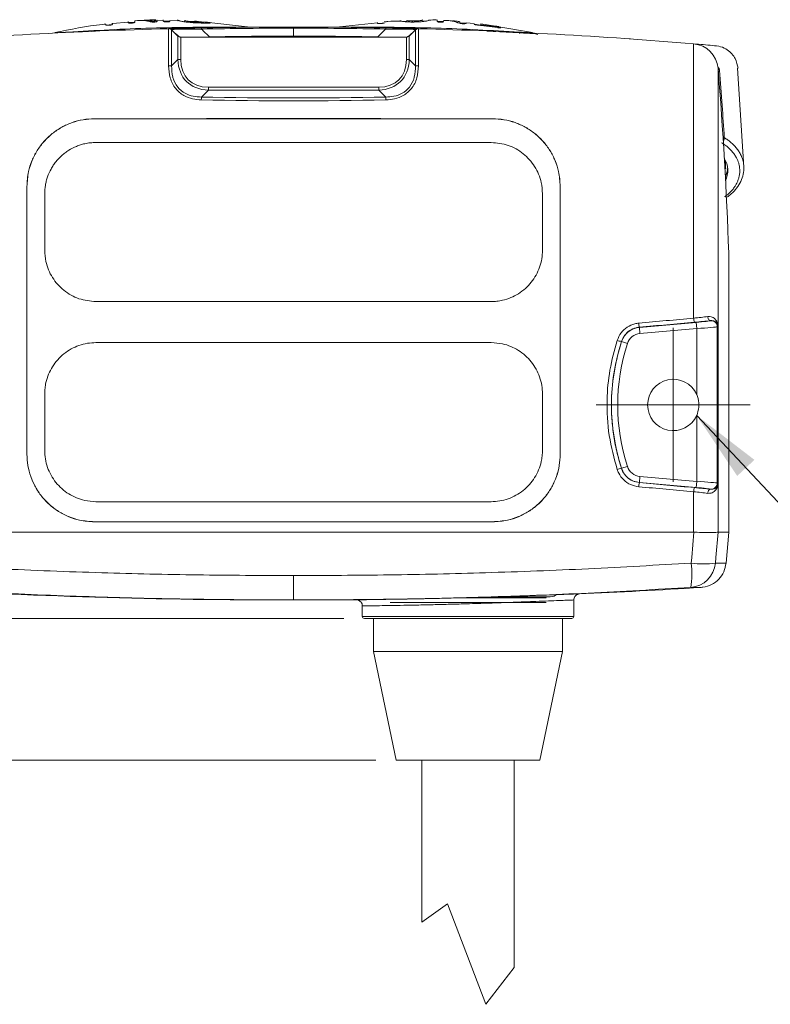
# Model space of a CAD drawing. Header units: millimetres. Extents: x 5 to 415, y 5 to 292.
# Tile 34 of 57: x 164 to 200, y 97 to 145. Entities that reach past the tile are written whole.
import ezdxf

# ---------------------------------------------------------------- set-up
doc = ezdxf.new("R2010")
doc.units = ezdxf.units.MM
doc.styles.add('SLDTEXTSTYLE0', font='TXT', dxfattribs={"width": 0.75})
doc.dimstyles.new('SLDDIMSTYLE1', dxfattribs={"dimtxt": 0.18, "dimasz": 3.5, "dimexe": 0, "dimexo": 0.0625, "dimgap": 0, "dimtad": 0, "dimtih": 1, "dimtoh": 1, "dimdec": 0, "dimrnd": 1e-09, "dimzin": 0, "dimdsep": 46, "dimtxsty": 'Standard', "dimsah": 1, "dimcen": 0.09, "dimadec": 0, "dimazin": 0, "dimtfac": 3.5, "dimtdec": 0, "dimtofl": 0, "dimtmove": 0, "dimatfit": 3, "dimfxl": 1, "dimfrac": 2, "dimtolj": 1, "dimtzin": 0, "dimarcsym": 0})
doc.dimstyles.new('SLDDIMSTYLE4', dxfattribs={"dimtxt": 3.5, "dimasz": 3.5, "dimexe": 0, "dimexo": 0.0625, "dimgap": 0.875, "dimtad": 1, "dimdec": 1, "dimrnd": 1e-09, "dimzin": 12, "dimdsep": 46, "dimtxsty": 'SLDTEXTSTYLE0', "dimsah": 1, "dimcen": 0.09, "dimadec": 0, "dimazin": 3, "dimtfac": 1, "dimtdec": 1, "dimtmove": 0, "dimatfit": 0, "dimfxl": 1, "dimfrac": 2, "dimtolj": 1, "dimtzin": 12, "dimarcsym": 0})

# ---------------------------------------------------------------- blocks, each defined once
blk = doc.blocks.new('_D_11')
at = {"color": 7, "linetype": 'Continuous', "lineweight": 0}
for p, q in [((144.033, 125.867), (144.033, 132.367)), ((153.595, 125.867), (143.033, 125.867)), ((144.033, 108.567), (144.033, 125.867)), ((180.845, 108.567), (143.033, 108.567)), ((144.033, 108.567), (144.033, 102.067))]:
    blk.add_line(p, q, dxfattribs=at)
for points in [[(144.033, 125.867), (144.533, 129.367), (143.533, 129.367)], [(144.033, 108.567), (143.533, 105.067), (144.533, 105.067)]]:
    blk.add_solid(points, dxfattribs=at)
at = {"color": 7, "linetype": 'Continuous', "lineweight": 0, "insert": (139.521, 112.692), "char_height": 3.5, "attachment_point": 1, "rotation": 90, "style": 'SLDTEXTSTYLE0'}
blk.add_mtext('17,3', dxfattribs=at)
blk = doc.blocks.new('_D_12')
at = {"color": 7, "linetype": 'Continuous', "lineweight": 0}
for p, q in [((150.25, 125.867), (150.25, 132.367)), ((153.595, 125.867), (149.25, 125.867)), ((150.25, 115.467), (150.25, 125.867)), ((179.295, 115.467), (149.25, 115.467)), ((150.25, 115.467), (150.25, 108.967))]:
    blk.add_line(p, q, dxfattribs=at)
for points in [[(150.25, 125.867), (150.75, 129.367), (149.75, 129.367)], [(150.25, 115.467), (149.75, 111.967), (150.75, 111.967)]]:
    blk.add_solid(points, dxfattribs=at)
at = {"color": 7, "linetype": 'Continuous', "lineweight": 0, "insert": (145.738, 116.142), "char_height": 3.5, "attachment_point": 1, "rotation": 90, "style": 'SLDTEXTSTYLE0'}
blk.add_mtext('10,4', dxfattribs=at)
blk = doc.blocks.new('SW_CENTERMARKSYMBOL_7')
at = {"color": 0, "linetype": 'Continuous', "lineweight": 0}
for p, q in [((0, 2.5), (0, 3.75)), ((0, 0), (0, 2.5)), ((-2.5, 0), (-3.75, 0)), ((0, 0), (-2.5, 0)), ((0, 0), (0, -2.5)), ((0, 0), (2.5, 0)), ((2.5, 0), (3.75, 0)), ((0, -2.5), (0, -3.75))]:
    blk.add_line(p, q, dxfattribs=at)

msp = doc.modelspace()

# ---------------------------------------------------------------- linework, layer by layer
at = {"color": 7, "linetype": 'Continuous', "lineweight": 15}
for p, q in [((168.018, 144.41), (167.693, 144.367)), ((168.793, 144.521), (168.017, 144.449)), ((169.084, 144.514), (168.784, 144.498)), ((169.238, 144.59), (169.116, 144.581)), ((169.116, 144.581), (169.118, 144.522)), ((169.315, 144.595), (169.429, 144.601)), ((169.735, 144.572), (169.734, 144.618)), ((170.495, 144.604), (170.196, 144.614)), ((170.825, 144.569), (170.503, 144.573)), ((171.172, 144.582), (170.821, 144.593)), ((171.524, 144.54), (171.47, 144.544)), ((171.527, 144.548), (171.526, 144.57)), ((172.021, 144.554), (171.67, 144.566)), ((172.171, 144.553), (172.554, 144.52)), ((172.481, 144.523), (172.215, 144.546)), ((172.481, 144.505), (172.481, 144.523)), ((172.555, 144.469), (172.554, 144.52)), ((174.607, 144.29), (172.718, 144.496)), ((172.782, 144.497), (172.783, 144.479)), ((180.934, 144.492), (179.084, 144.29)), ((181.26, 144.473), (181.002, 144.449)), ((182.039, 144.589), (182.039, 144.59)), ((182.365, 144.55), (182.188, 144.545)), ((182.365, 144.556), (182.365, 144.553)), ((182.366, 144.602), (182.366, 144.607)), ((183.121, 144.601), (182.46, 144.58)), ((182.743, 144.525), (182.744, 144.576)), ((183.342, 144.577), (183.119, 144.571)), ((183.12, 144.623), (183.12, 144.628)), ((183.446, 144.629), (183.446, 144.628)), ((184.147, 144.55), (183.838, 144.572)), ((184.949, 144.487), (184.939, 144.489)), ((184.949, 144.488), (184.95, 144.538)), ((185.258, 144.469), (184.949, 144.492)), ((185.649, 144.451), (185.248, 144.489)), ((185.974, 144.374), (185.641, 144.424)), ((185.972, 144.344), (185.974, 144.395)), ((185.976, 144.429), (185.974, 144.393)), ((186.689, 144.322), (185.976, 144.429)), ((170.759, 144.2), (170.759, 142.391)), ((170.906, 144.144), (171.067, 143.988)), ((170.906, 142.391), (170.906, 144.141)), ((170.906, 144.141), (171.209, 143.838)), ((174.655, 144.269), (174.557, 144.296)), ((176.845, 144.223), (176.845, 144.279)), ((176.845, 143.836), (176.845, 144.223)), ((179.134, 144.296), (179.036, 144.269)), ((182.785, 144.141), (182.482, 143.838)), ((182.785, 144.144), (182.624, 143.988)), ((182.785, 142.391), (182.785, 144.141)), ((182.931, 144.2), (182.931, 142.391)), ((186.774, 144.253), (185.847, 144.37)), ((185.974, 144.393), (186.775, 144.282)), ((186.774, 144.254), (186.776, 144.283)), ((188.484, 144.007), (186.839, 144.287)), ((186.844, 144.286), (186.845, 144.297)), ((187.843, 143.999), (187.845, 143.967)), ((188.571, 143.964), (188.747, 143.922)), ((171.209, 143.838), (171.209, 142.694)), ((171.351, 142.694), (171.351, 143.779)), ((182.34, 143.779), (171.351, 143.779)), ((176.845, 143.779), (176.845, 143.836)), ((182.34, 142.694), (182.34, 143.779)), ((182.482, 143.838), (182.482, 142.694)), ((193.214, 143.701), (193.259, 143.698)), ((196.337, 130.095), (196.337, 143.459)), ((171.209, 142.694), (170.906, 142.391)), ((171.209, 142.694), (171.351, 142.694)), ((182.482, 142.694), (182.34, 142.694)), ((182.482, 142.694), (182.785, 142.391)), ((170.759, 142.391), (170.906, 142.391)), ((182.931, 142.391), (182.785, 142.391)), ((197.524, 142.269), (197.524, 129.732)), ((197.585, 142.269), (197.596, 142.172)), ((198.784, 137.448), (198.472, 142.268)), ((172.355, 140.87), (172.694, 141.209)), ((172.694, 141.209), (172.694, 141.35)), ((172.694, 141.35), (180.997, 141.35)), ((180.997, 141.209), (172.694, 141.209)), ((180.997, 141.209), (180.997, 141.35)), ((181.336, 140.87), (180.997, 141.209)), ((167.145, 139.812), (167.145, 139.809)), ((186.545, 139.812), (186.545, 139.809)), ((167.217, 138.654), (186.473, 138.654)), ((197.859, 137.385), (197.913, 137.371)), ((163.854, 136.517), (163.854, 123.467)), ((163.854, 136.517), (163.857, 136.517)), ((163.857, 136.517), (163.857, 123.467)), ((189.837, 136.517), (189.834, 136.517)), ((189.834, 136.517), (189.834, 123.467)), ((189.837, 136.517), (189.837, 123.467)), ((164.719, 133.404), (164.719, 136.154)), ((188.971, 136.154), (188.971, 133.404)), ((198.045, 119.667), (198.045, 133.279)), ((186.473, 130.904), (167.217, 130.904)), ((193.695, 129.646), (193.694, 129.654)), ((193.695, 129.646), (196.458, 129.888)), ((193.721, 129.348), (193.695, 129.646)), ((196.485, 129.59), (193.721, 129.348)), ((196.485, 129.59), (196.458, 129.888)), ((196.485, 126.382), (196.485, 129.59)), ((197.158, 129.973), (197.16, 129.976)), ((197.524, 129.718), (197.484, 129.674)), ((197.484, 129.674), (197.484, 122.061)), ((197.524, 122.017), (197.524, 129.718)), ((197.524, 129.718), (197.524, 129.718)), ((197.524, 129.718), (197.524, 122.017)), ((186.473, 128.904), (167.217, 128.904)), ((192.822, 128.951), (192.817, 128.953)), ((193.107, 128.859), (192.822, 128.951)), ((164.719, 126.404), (164.719, 123.654)), ((188.971, 123.654), (188.971, 126.404)), ((196.485, 122.145), (196.485, 125.353)), ((163.854, 123.467), (163.857, 123.467)), ((189.837, 123.467), (189.834, 123.467)), ((193.107, 122.876), (192.822, 122.784)), ((192.822, 122.784), (192.817, 122.782)), ((193.721, 122.387), (193.695, 122.088)), ((193.721, 122.387), (196.485, 122.145)), ((193.695, 122.088), (193.694, 122.081)), ((196.458, 121.847), (193.695, 122.088)), ((196.485, 122.145), (196.458, 121.847)), ((197.484, 122.061), (197.524, 122.017)), ((197.524, 122.017), (197.524, 122.017)), ((197.524, 122.003), (197.524, 119.667)), ((196.337, 119.667), (196.337, 121.64)), ((197.16, 121.759), (197.158, 121.762)), ((167.217, 121.154), (186.473, 121.154)), ((167.145, 120.173), (167.145, 120.176)), ((186.545, 120.173), (186.545, 120.176)), ((157.353, 119.667), (196.337, 119.667)), ((196.342, 119.667), (196.337, 119.667)), ((197.524, 119.667), (197.524, 119.667)), ((197.524, 119.667), (198.045, 119.667)), ((197.914, 118.162), (198.045, 119.667)), ((176.845, 116.366), (176.845, 117.553)), ((176.15, 116.366), (176.845, 116.366)), ((177.54, 116.366), (176.845, 116.366)), ((181.545, 116.234), (189.145, 116.234)), ((184.939, 116.47), (189.145, 116.47)), ((186.603, 116.517), (189.345, 116.517)), ((189.068, 116.517), (189.145, 116.47)), ((190.495, 115.567), (190.495, 116.364)), ((180.195, 116.076), (180.195, 115.567)), ((190.395, 115.467), (180.295, 115.467)), ((180.745, 115.467), (180.745, 113.847)), ((189.945, 113.847), (189.945, 115.467)), ((181.845, 108.567), (180.745, 113.847)), ((180.745, 113.847), (189.945, 113.847)), ((189.945, 113.847), (188.845, 108.567)), ((188.845, 108.567), (181.845, 108.567)), ((183.095, 108.567), (183.095, 100.662)), ((187.595, 98.454), (187.595, 108.567)), ((184.345, 101.567), (183.095, 100.662)), ((186.212, 96.665), (184.345, 101.567)), ((187.595, 98.454), (186.212, 96.665))]:
    msp.add_line(p, q, dxfattribs=at)
at = {"color": 8, "linetype": 'Continuous', "lineweight": 15}
for p, q in [((170.704, 144.197), (170.769, 144.198)), ((179.139, 144.282), (179.139, 144.282)), ((182.986, 144.197), (182.922, 144.198)), ((187.843, 143.999), (186.267, 144.072)), ((188.428, 144.003), (188.428, 144.003)), ((188.571, 143.964), (188.571, 143.964)), ((172.748, 143.799), (172.748, 143.779)), ((180.943, 143.799), (180.943, 143.779)), ((190.737, 116.661), (190.604, 116.653)), ((180.195, 115.567), (190.495, 115.567))]:
    msp.add_line(p, q, dxfattribs=at)
at = {"color": 7, "linetype": 'Continuous', "lineweight": 15, "flags": 128}
for points in [[(172.356, 144.18), (172.356, 144.192), (172.356, 144.204), (172.356, 144.213), (172.355, 144.221), (172.355, 144.228), (172.355, 144.232), (172.355, 144.235), (172.355, 144.236)], [(181.335, 144.18), (181.335, 144.192), (181.335, 144.204), (181.335, 144.213), (181.335, 144.221), (181.335, 144.228), (181.336, 144.232), (181.336, 144.235), (181.336, 144.236)], [(197.993, 137.395), (197.983, 137.31), (197.881, 136.974)], [(197.021, 130.175), (197.026, 130.135), (197.036, 130.097), (197.05, 130.063), (197.068, 130.032), (197.089, 130.007), (197.112, 129.989), (197.136, 129.979), (197.16, 129.976)], [(197.021, 121.56), (197.026, 121.6), (197.036, 121.638), (197.05, 121.672), (197.068, 121.703), (197.089, 121.727), (197.112, 121.746), (197.136, 121.756), (197.16, 121.759)], [(196.219, 118.162), (196.241, 118.439), (196.342, 119.667)], [(197.524, 119.667), (197.424, 118.439), (197.401, 118.162)], [(189.345, 116.517), (189.537, 116.556), (189.643, 116.616)]]:
    msp.add_lwpolyline(points, dxfattribs=at)
at = {"color": 7, "linetype": 'Continuous', "lineweight": 15}
for centre, radius, start, end in [((176.845, -87.721), 232, 91.50318, 94.81953), ((170.765, 144), 0.2, 45, 91.5032), ((170.767, 144), 0.2, 46, 91.5027), ((182.926, 144), 0.2, 88.4968, 135), ((182.924, 144), 0.2, 88.4973, 134), ((176.845, -87.721), 232, 85.18047, 88.49682), ((171.351, 143.979), 0.2, 225, 270), ((182.34, 143.979), 0.2, 270, 315), ((196.228, 142.164), 1.3, 4.6392, 85.1805), ((2.665, 126.457), 195.5, 2, 4.63923), ((197.649, 142.286), 0.126, 187.9257, 245.3673), ((180.09, 140.587), 7.74, 177.907, 178.9543), ((176.845, 372.626), 231.8, 268.88996, 271.11004), ((173.601, 140.587), 7.74, 1.0457, 2.093), ((196.772, 137.276), 1.225, 336.0541, 30.3263), ((197.005, 130.107), 0.667, 181.045, 198.4602), ((193.783, 128.64), 1.01, 95, 162.0565), ((194.43, 129.874), 0.768, 181.5648, 196.649), ((197.184, 129.674), 0.3, 0.0912, 94.9088), ((197.583, 129.725), 0.0598, 172.8716, 178.4663), ((193.783, 128.64), 0.71, 95, 162.0565), ((202.345, 125.867), 10.01, 162.0565, 197.9435), ((193.526, 131.666), 2.804, 251.0086, 255.3591), ((202.345, 125.867), 9.71, 162.0565, 197.9435), ((195.345, 125.867), 1.25, 24.3068, 335.6932), ((193.783, 123.095), 0.71, 197.9435, 265), ((193.526, 120.069), 2.804, 104.6409, 108.9914), ((193.783, 123.095), 1.01, 197.9435, 265), ((194.43, 121.86), 0.768, 163.351, 178.4352), ((197.184, 122.061), 0.3, 265.0912, 359.9088), ((197.583, 122.01), 0.0598, 181.5337, 187.1284), ((197.005, 121.628), 0.667, 161.5398, 178.955), ((192.458, 117.65), 3.796, 349.8064, 7.7558), ((196.108, 118.273), 1.298, 273.7631, 355.0954), ((196.81, 122.499), 4.377, 262.2355, 277.7645), ((176.15, 416.366), 300, 266.33812, 270), ((177.54, 416.366), 300, 272.52013, 273.66188), ((177.54, 416.366), 300, 270, 270.45073), ((180.295, 115.567), 0.1, 180, 270), ((190.395, 115.567), 0.1, 270, 0)]:
    msp.add_arc(centre, radius, start, end, dxfattribs=at)
at = {"color": 8, "linetype": 'Continuous', "lineweight": 15}
for centre, radius, start, end in [((197.519, 138.905), 0.313, 326.2043, 357.3438), ((196.761, 137.557), 1.135, 350.9449, 14.0779)]:
    msp.add_arc(centre, radius, start, end, dxfattribs=at)
at = {"color": 7, "linetype": 'Continuous', "lineweight": 15}
for centre, major_axis, ratio, start_param, end_param in [((174.038, 144.037), (2.409, 2.409), 0.616493, 2.617994, 3.665191), ((174.038, 144.037), (-2.327, -2.327), 0.57735, 5.759587, 6.806784), ((179.653, 144.037), (2.409, -2.409), 0.616493, 5.759587, 6.806784), ((179.653, 144.037), (2.327, -2.327), 0.57735, 5.759587, 6.806784), ((176.845, 372.485), (232, 0), 0.999138, 4.693015, 4.731763), ((176.845, 135.766), (232, 0), 0.017455, 1.528974, 1.612619), ((176.845, 135.766), (231.8, 0), 0.017455, 1.528938, 1.612655), ((176.845, 136.499), (231.999, 20.34), 0.034817, 4.781888, 4.793453), ((196.228, 130.136), (1.3, 0.131), 0.040038, 4.792457, 5.364212), ((176.863, 136.3), (232.199, 20.34), 0.034788, 4.781893, 4.793458), ((196.246, 129.937), (1.5, 0.131), 0.034788, 4.793458, 5.365213), ((196.458, 129.913), (0.7, 0.061), 0.034788, 4.709342, 6.245231), ((196.485, 129.614), (1, 0.061), 0.024446, 4.710891, 6.246781), ((176.845, 115.236), (231.999, -20.34), 0.034817, 1.489732, 1.501298), ((176.863, 115.435), (232.199, -20.34), 0.034788, 1.489727, 1.501292), ((196.485, 122.121), (1, -0.061), 0.024446, 0.036405, 1.572294), ((196.228, 121.598), (1.3, -0.131), 0.040038, 0.918974, 1.490728), ((196.246, 121.798), (1.5, -0.131), 0.034788, 0.917972, 1.489727), ((196.458, 121.822), (0.7, -0.061), 0.034788, 0.037954, 1.573844), ((176.845, 124.219), (231.8, 0), 0.017455, 4.67053, 4.754248), ((176.845, 124.219), (232, 0), 0.017455, 4.670566, 4.754212)]:
    msp.add_ellipse(centre, major_axis=major_axis, ratio=ratio, start_param=start_param, end_param=end_param, dxfattribs=at)
for points, knots in [([(167.691, 144.419), (167.641, 144.414), (166.805, 144.338), (165.982, 144.168), (165.207, 144.007)], [0, 0, 0, 0, 0.059143, 1, 1, 1, 1]), ([(167.692, 144.38), (167.691, 144.392), (167.69, 144.416), (167.69, 144.429), (167.69, 144.425), (167.69, 144.424)], [0, 0, 0, 0, 0.446281, 0.893855, 1, 1, 1, 1]), ([(168.017, 144.419), (168.016, 144.416), (168.015, 144.409), (167.994, 144.396), (167.95, 144.383), (167.904, 144.374), (167.871, 144.369), (167.857, 144.367)], [0, 0, 0, 0, 0.246706, 0.496306, 0.683163, 0.870025, 1, 1, 1, 1]), ([(168.015, 144.468), (168.015, 144.468), (168.015, 144.473), (168.015, 144.459), (168.016, 144.432), (168.017, 144.419)], [0, 0, 0, 0, 0.0935418, 0.5458725, 1, 1, 1, 1]), ([(168.792, 144.497), (168.792, 144.513), (168.791, 144.544), (168.79, 144.56), (168.79, 144.555), (168.79, 144.554)], [0, 0, 0, 0, 0.470838, 0.944146, 1, 1, 1, 1]), ([(168.957, 144.47), (168.942, 144.469), (168.911, 144.468), (168.867, 144.469), (168.827, 144.473), (168.796, 144.483), (168.794, 144.492), (168.792, 144.497)], [0, 0, 0, 0, 0.135875, 0.289927, 0.467125, 0.650068, 1, 1, 1, 1]), ([(169.118, 144.522), (169.117, 144.518), (169.116, 144.509), (169.095, 144.495), (169.051, 144.483), (169.004, 144.474), (168.971, 144.471), (168.957, 144.47)], [0, 0, 0, 0, 0.249134, 0.50136, 0.685885, 0.87036, 1, 1, 1, 1]), ([(169.649, 144.588), (169.627, 144.592), (169.578, 144.599), (169.496, 144.602), (169.393, 144.599), (169.308, 144.594), (169.256, 144.591), (169.238, 144.59)], [0, 0, 0, 0, 0.241981, 0.554642, 0.729287, 0.905307, 1, 1, 1, 1]), ([(169.429, 144.601), (169.477, 144.604), (169.563, 144.609), (169.666, 144.613), (169.709, 144.613), (169.722, 144.613)], [0, 0, 0, 0, 0.471567, 0.851861, 1, 1, 1, 1]), ([(169.789, 144.559), (169.775, 144.562), (169.748, 144.569), (169.702, 144.579), (169.668, 144.585), (169.649, 144.588)], [0, 0, 0, 0, 0.288746, 0.577493, 1, 1, 1, 1]), ([(170.157, 144.615), (170.155, 144.616), (170.151, 144.62), (170.128, 144.623), (170.097, 144.626), (170.054, 144.627), (169.998, 144.626), (169.927, 144.625), (169.836, 144.622), (169.77, 144.619), (169.734, 144.617)], [0, 0, 0, 0, 0.079631, 0.198465, 0.31981, 0.426667, 0.536941, 0.678583, 0.824135, 1, 1, 1, 1]), ([(169.734, 144.617), (169.797, 144.618), (169.929, 144.62), (170.044, 144.607), (170.129, 144.587), (170.186, 144.571), (170.198, 144.558), (170.201, 144.554)], [0, 0, 0, 0, 0.268911, 0.560583, 0.739754, 0.920212, 1, 1, 1, 1]), ([(170.035, 144.521), (170.018, 144.521), (169.98, 144.521), (169.916, 144.528), (169.849, 144.541), (169.811, 144.552), (169.789, 144.559)], [0, 0, 0, 0, 0.135103, 0.313476, 0.609336, 1, 1, 1, 1]), ([(170.133, 144.531), (170.102, 144.539), (170.05, 144.552), (169.951, 144.56), (169.879, 144.562), (169.829, 144.561), (169.821, 144.561)], [0, 0, 0, 0, 0.394637, 0.667012, 0.944596, 1, 1, 1, 1]), ([(170.201, 144.554), (170.198, 144.551), (170.191, 144.544), (170.158, 144.535), (170.112, 144.526), (170.067, 144.522), (170.041, 144.521), (170.035, 144.521)], [0, 0, 0, 0, 0.219946, 0.441847, 0.683633, 0.92945, 1, 1, 1, 1]), ([(170.497, 144.57), (170.497, 144.587), (170.496, 144.62), (170.495, 144.637), (170.495, 144.631), (170.495, 144.63)], [0, 0, 0, 0, 0.486431, 0.975899, 1, 1, 1, 1]), ([(170.66, 144.527), (170.643, 144.528), (170.61, 144.529), (170.566, 144.535), (170.529, 144.543), (170.501, 144.555), (170.499, 144.564), (170.497, 144.57)], [0, 0, 0, 0, 0.156898, 0.305925, 0.484415, 0.676085, 1, 1, 1, 1]), ([(170.824, 144.568), (170.823, 144.563), (170.821, 144.555), (170.799, 144.543), (170.759, 144.535), (170.711, 144.529), (170.675, 144.528), (170.66, 144.527)], [0, 0, 0, 0, 0.26117, 0.483218, 0.669274, 0.855298, 1, 1, 1, 1]), ([(172.039, 144.485), (171.986, 144.488), (171.879, 144.495), (171.734, 144.507), (171.608, 144.522), (171.503, 144.537), (171.411, 144.554), (171.334, 144.57), (171.273, 144.586), (171.221, 144.601), (171.184, 144.614), (171.177, 144.615), (171.174, 144.616)], [0, 0, 0, 0, 0.105768, 0.213905, 0.297881, 0.384407, 0.468335, 0.554496, 0.642179, 0.731672, 0.864388, 1, 1, 1, 1]), ([(171.526, 144.598), (171.527, 144.598), (171.529, 144.598), (171.548, 144.592), (171.58, 144.584), (171.623, 144.574), (171.676, 144.564), (171.73, 144.555), (171.791, 144.547), (171.862, 144.539), (171.948, 144.531), (172.013, 144.526), (172.046, 144.524)], [0, 0, 0, 0, 0.138287, 0.27799, 0.38578, 0.496206, 0.578685, 0.66322, 0.73292, 0.804732, 0.900818, 1, 1, 1, 1]), ([(172.021, 144.565), (172.023, 144.565), (172.027, 144.565), (172.054, 144.563), (172.093, 144.559), (172.135, 144.556), (172.162, 144.554), (172.171, 144.553)], [0, 0, 0, 0, 0.210253, 0.422529, 0.652725, 0.892609, 1, 1, 1, 1]), ([(172.215, 144.546), (172.19, 144.548), (172.15, 144.551), (172.097, 144.556), (172.06, 144.559), (172.034, 144.563), (172.023, 144.564), (172.021, 144.565), (172.021, 144.565)], [0, 0, 0, 0, 0.268295, 0.438981, 0.583669, 0.761645, 0.94289, 1, 1, 1, 1]), ([(172.642, 144.468), (172.595, 144.469), (172.501, 144.47), (172.302, 144.474), (172.143, 144.481), (172.039, 144.485)], [0, 0, 0, 0, 0.252557, 0.505181, 1, 1, 1, 1]), ([(172.046, 144.524), (172.099, 144.521), (172.202, 144.515), (172.348, 144.51), (172.437, 144.506), (172.481, 144.505)], [0, 0, 0, 0, 0.34792, 0.670206, 1, 1, 1, 1]), ([(172.554, 144.52), (172.589, 144.516), (172.641, 144.512), (172.703, 144.506), (172.74, 144.502), (172.767, 144.5), (172.78, 144.498), (172.782, 144.497), (172.782, 144.497)], [0, 0, 0, 0, 0.271541, 0.407806, 0.517549, 0.627484, 0.820967, 1, 1, 1, 1]), ([(172.783, 144.479), (172.782, 144.476), (172.782, 144.472), (172.74, 144.468), (172.69, 144.468), (172.654, 144.468), (172.642, 144.468)], [0, 0, 0, 0, 0.384911, 0.581527, 0.868656, 1, 1, 1, 1]), ([(180.933, 144.464), (180.933, 144.474), (180.933, 144.493), (180.934, 144.503), (180.934, 144.5), (180.934, 144.499)], [0, 0, 0, 0, 0.447797, 0.896409, 1, 1, 1, 1]), ([(181.097, 144.451), (181.081, 144.45), (181.049, 144.449), (181.004, 144.449), (180.966, 144.451), (180.936, 144.456), (180.934, 144.461), (180.933, 144.464)], [0, 0, 0, 0, 0.150588, 0.304182, 0.481565, 0.664166, 1, 1, 1, 1]), ([(181.26, 144.49), (181.259, 144.487), (181.257, 144.481), (181.234, 144.471), (181.188, 144.461), (181.141, 144.455), (181.109, 144.452), (181.097, 144.451)], [0, 0, 0, 0, 0.253468, 0.510319, 0.697885, 0.885549, 1, 1, 1, 1]), ([(182.04, 144.566), (181.839, 144.566), (181.578, 144.565), (181.32, 144.534), (181.261, 144.527)], [0, 0, 0, 0, 0.7710929, 1, 1, 1, 1]), ([(182.771, 144.525), (182.7, 144.524), (182.558, 144.523), (182.361, 144.528), (182.202, 144.54), (182.113, 144.556), (182.069, 144.569), (182.044, 144.581), (182.041, 144.586), (182.039, 144.589)], [0, 0, 0, 0, 0.16462, 0.330923, 0.473018, 0.615835, 0.719496, 0.825725, 1, 1, 1, 1]), ([(182.366, 144.606), (182.367, 144.604), (182.367, 144.599), (182.393, 144.588), (182.462, 144.579), (182.547, 144.573), (182.647, 144.572), (182.712, 144.574), (182.744, 144.574)], [0, 0, 0, 0, 0.215461, 0.432803, 0.581269, 0.729962, 0.870125, 1, 1, 1, 1]), ([(182.744, 144.574), (182.791, 144.575), (182.87, 144.578), (182.972, 144.586), (183.045, 144.596), (183.104, 144.61), (183.119, 144.621), (183.12, 144.626), (183.12, 144.627)], [0, 0, 0, 0, 0.1932031, 0.3301211, 0.4665531, 0.6189359, 0.8769947, 1, 1, 1, 1]), ([(183.269, 144.56), (183.218, 144.554), (183.135, 144.542), (182.993, 144.533), (182.878, 144.527), (182.803, 144.526), (182.771, 144.525)], [0, 0, 0, 0, 0.353361, 0.584207, 0.821566, 1, 1, 1, 1]), ([(183.446, 144.628), (183.445, 144.624), (183.444, 144.617), (183.417, 144.6), (183.371, 144.582), (183.307, 144.568), (183.269, 144.56)], [0, 0, 0, 0, 0.359609, 0.539567, 0.723659, 1, 1, 1, 1]), ([(183.848, 144.619), (183.831, 144.62), (183.698, 144.634), (183.564, 144.622), (183.447, 144.612)], [0, 0, 0, 0, 0.125103, 1, 1, 1, 1]), ([(183.846, 144.557), (183.847, 144.574), (183.848, 144.609), (183.848, 144.627), (183.848, 144.621), (183.848, 144.62)], [0, 0, 0, 0, 0.4681279, 0.9391161, 1, 1, 1, 1]), ([(183.995, 144.511), (183.979, 144.512), (183.946, 144.514), (183.904, 144.522), (183.871, 144.531), (183.849, 144.544), (183.847, 144.552), (183.846, 144.557)], [0, 0, 0, 0, 0.15956, 0.332745, 0.508046, 0.700147, 1, 1, 1, 1]), ([(184.147, 144.545), (184.146, 144.541), (184.143, 144.532), (184.122, 144.521), (184.08, 144.514), (184.036, 144.51), (184.006, 144.51), (183.995, 144.511)], [0, 0, 0, 0, 0.252715, 0.508273, 0.699172, 0.890677, 1, 1, 1, 1]), ([(184.807, 144.504), (184.763, 144.518), (184.676, 144.547), (184.544, 144.577), (184.413, 144.596), (184.281, 144.602), (184.193, 144.596), (184.149, 144.593)], [0, 0, 0, 0, 0.20548, 0.403054, 0.601008, 0.80026, 1, 1, 1, 1]), ([(184.564, 144.571), (184.578, 144.572), (184.65, 144.579), (184.78, 144.569), (184.893, 144.548), (184.95, 144.538)], [0, 0, 0, 0, 0.11283, 0.555605, 1, 1, 1, 1]), ([(185.067, 144.443), (185.045, 144.446), (184.994, 144.452), (184.915, 144.468), (184.856, 144.486), (184.822, 144.499), (184.807, 144.504)], [0, 0, 0, 0, 0.18395, 0.423485, 0.757818, 1, 1, 1, 1]), ([(185.249, 144.468), (185.248, 144.462), (185.246, 144.454), (185.217, 144.445), (185.174, 144.441), (185.122, 144.44), (185.085, 144.442), (185.067, 144.443)], [0, 0, 0, 0, 0.320792, 0.500854, 0.682019, 0.853014, 1, 1, 1, 1]), ([(185.847, 144.37), (185.815, 144.374), (185.766, 144.38), (185.708, 144.392), (185.673, 144.401), (185.651, 144.414), (185.65, 144.421), (185.649, 144.426)], [0, 0, 0, 0, 0.264058, 0.416786, 0.543664, 0.700778, 1, 1, 1, 1]), ([(165.263, 144.003), (165.266, 144.002), (165.27, 144.001), (165.318, 144.002), (165.424, 144.006), (165.584, 144.014), (165.728, 144.022), (165.803, 144.027), (165.84, 144.029)], [0, 0, 0, 0, 0.124713, 0.250104, 0.500413, 0.750453, 0.875485, 1, 1, 1, 1]), ([(165.84, 144.029), (167.195, 144.109), (169.904, 144.268), (172.617, 144.272), (173.974, 144.274)], [0, 0, 0, 0, 0.499996, 1, 1, 1, 1]), ([(167.857, 144.367), (167.841, 144.366), (167.809, 144.363), (167.764, 144.362), (167.726, 144.363), (167.696, 144.369), (167.693, 144.376), (167.692, 144.38)], [0, 0, 0, 0, 0.150399, 0.302921, 0.479554, 0.662153, 1, 1, 1, 1]), ([(172.355, 144.236), (172.138, 144.232), (171.921, 144.227), (171.616, 144.22), (171.518, 144.218), (171.336, 144.214), (171.253, 144.212), (171.105, 144.208), (171.039, 144.207), (170.932, 144.204), (170.89, 144.203), (170.789, 144.2), (170.762, 144.2), (170.762, 144.2)], [0, 0, 0, 0, 0.25, 0.25, 0.375, 0.375, 0.5, 0.5, 0.625, 0.625, 0.75, 0.75, 1, 1, 1, 1]), ([(170.906, 144.144), (170.899, 144.15), (170.918, 144.156), (171.001, 144.164), (171.038, 144.167), (171.134, 144.172), (171.194, 144.174), (171.399, 144.18), (171.576, 144.182), (171.954, 144.183), (172.156, 144.182), (172.356, 144.18)], [0, 0, 0, 0, 0.25, 0.25, 0.375, 0.375, 0.5, 0.5, 0.75, 0.75, 1, 1, 1, 1]), ([(171.067, 143.988), (171.089, 143.967), (171.132, 143.927), (171.203, 143.869), (171.266, 143.822), (171.307, 143.795), (171.321, 143.785)], [0, 0, 0, 0, 0.281442, 0.563652, 0.848093, 1, 1, 1, 1]), ([(172.748, 143.799), (172.658, 143.887), (172.568, 143.974), (172.477, 144.062), (172.453, 144.086), (172.428, 144.111), (172.403, 144.135), (172.387, 144.15), (172.372, 144.165), (172.356, 144.18)], [0.0000981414, 0.0000981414, 0.0000981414, 0.0000981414, 0.0005662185, 0.0005662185, 0.0005662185, 0.0006956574, 0.0006956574, 0.0006956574, 0.0007760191, 0.0007760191, 0.0007760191, 0.0007760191]), ([(173.974, 144.274), (174.012, 144.274), (174.087, 144.273), (174.23, 144.274), (174.391, 144.276), (174.497, 144.278), (174.545, 144.28), (174.549, 144.281), (174.552, 144.282)], [0, 0, 0, 0, 0.1245113, 0.2495389, 0.4995878, 0.7498902, 0.8752836, 1, 1, 1, 1]), ([(179.717, 144.274), (179.679, 144.274), (179.604, 144.273), (179.46, 144.274), (179.3, 144.276), (179.194, 144.278), (179.146, 144.28), (179.142, 144.281), (179.139, 144.282)], [0, 0, 0, 0, 0.124511, 0.249539, 0.499588, 0.74989, 0.875284, 1, 1, 1, 1]), ([(187.851, 144.029), (186.496, 144.109), (183.787, 144.268), (181.074, 144.272), (179.717, 144.274)], [0, 0, 0, 0, 0.499996, 1, 1, 1, 1]), ([(180.943, 143.799), (181.033, 143.887), (181.123, 143.974), (181.213, 144.062), (181.238, 144.086), (181.263, 144.111), (181.288, 144.135), (181.304, 144.15), (181.319, 144.165), (181.335, 144.18)], [0.0000981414, 0.0000981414, 0.0000981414, 0.0000981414, 0.0005662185, 0.0005662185, 0.0005662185, 0.0006956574, 0.0006956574, 0.0006956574, 0.0007760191, 0.0007760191, 0.0007760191, 0.0007760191]), ([(182.785, 144.144), (182.791, 144.15), (182.773, 144.156), (182.689, 144.164), (182.652, 144.167), (182.556, 144.172), (182.497, 144.174), (182.292, 144.18), (182.114, 144.182), (181.737, 144.183), (181.535, 144.182), (181.335, 144.18)], [0, 0, 0, 0, 0.25, 0.25, 0.375, 0.375, 0.5, 0.5, 0.75, 0.75, 1, 1, 1, 1]), ([(181.336, 144.236), (181.553, 144.232), (181.77, 144.227), (182.074, 144.22), (182.173, 144.218), (182.355, 144.214), (182.438, 144.212), (182.586, 144.208), (182.652, 144.207), (182.758, 144.204), (182.801, 144.203), (182.902, 144.2), (182.929, 144.2), (182.929, 144.2)], [0, 0, 0, 0, 0.25, 0.25, 0.375, 0.375, 0.5, 0.5, 0.625, 0.625, 0.75, 0.75, 1, 1, 1, 1]), ([(182.624, 143.988), (182.602, 143.967), (182.559, 143.927), (182.487, 143.869), (182.425, 143.822), (182.384, 143.795), (182.37, 143.785)], [0, 0, 0, 0, 0.281442, 0.563652, 0.848093, 1, 1, 1, 1]), ([(186.845, 144.297), (186.842, 144.298), (186.838, 144.299), (186.813, 144.302), (186.778, 144.308), (186.734, 144.315), (186.702, 144.32), (186.689, 144.322)], [0, 0, 0, 0, 0.284544, 0.446095, 0.608862, 0.828107, 1, 1, 1, 1]), ([(186.938, 144.245), (186.937, 144.243), (186.934, 144.241), (186.909, 144.24), (186.872, 144.243), (186.825, 144.247), (186.789, 144.252), (186.774, 144.253)], [0, 0, 0, 0, 0.237697, 0.398952, 0.559078, 0.814789, 1, 1, 1, 1]), ([(186.775, 144.282), (186.8, 144.278), (186.843, 144.271), (186.892, 144.261), (186.922, 144.254), (186.936, 144.249), (186.937, 144.246), (186.938, 144.245)], [0, 0, 0, 0, 0.297196, 0.51641, 0.677507, 0.839513, 1, 1, 1, 1]), ([(188.571, 143.964), (188.56, 143.964), (188.539, 143.964), (188.396, 143.97), (188.25, 143.977), (188.081, 143.986), (187.938, 143.994), (187.843, 143.999)], [0, 0, 0, 0, 0.249515, 0.499379, 0.624961, 0.750346, 1, 1, 1, 1]), ([(188.428, 144.003), (188.425, 144.002), (188.42, 144.001), (188.373, 144.002), (188.267, 144.006), (188.107, 144.014), (187.963, 144.022), (187.888, 144.027), (187.851, 144.029)], [0, 0, 0, 0, 0.124713, 0.250104, 0.500413, 0.750453, 0.875485, 1, 1, 1, 1]), ([(198.5, 142.269), (198.469, 142.431), (198.423, 142.676), (198.21, 142.975), (197.982, 143.18), (197.657, 143.343), (197.08, 143.397), (196.641, 143.434), (196.337, 143.459)], [0, 0, 0, 0, 0.221946, 0.336205, 0.453945, 0.576571, 0.706738, 1, 1, 1, 1]), ([(170.759, 142.391), (170.773, 142.194), (170.799, 141.798), (171.061, 141.274), (171.469, 140.93), (171.913, 140.76), (172.209, 140.738), (172.351, 140.728)], [0, 0, 0, 0, 0.227871, 0.457817, 0.656939, 0.835189, 1, 1, 1, 1]), ([(172.355, 140.87), (172.222, 140.875), (171.947, 140.887), (171.534, 141.033), (171.161, 141.344), (171.012, 141.661), (170.917, 142.014), (170.911, 142.206), (170.906, 142.391)], [0, 0, 0, 0, 0.166508, 0.344174, 0.54077, 0.760762, 0.769484, 1, 1, 1, 1]), ([(181.336, 140.87), (181.469, 140.875), (181.744, 140.887), (182.157, 141.033), (182.53, 141.344), (182.679, 141.661), (182.774, 142.014), (182.779, 142.206), (182.785, 142.391)], [0, 0, 0, 0, 0.166508, 0.344174, 0.54077, 0.760762, 0.769484, 1, 1, 1, 1]), ([(182.931, 142.391), (182.918, 142.194), (182.892, 141.798), (182.629, 141.274), (182.222, 140.93), (181.777, 140.76), (181.482, 140.738), (181.34, 140.728)], [0, 0, 0, 0, 0.227871, 0.457817, 0.656939, 0.835189, 1, 1, 1, 1]), ([(197.596, 142.172), (197.641, 141.599), (197.726, 140.506), (197.797, 139.412), (197.831, 138.891)], [0, 0, 0, 0, 0.523462, 1, 1, 1, 1]), ([(167.145, 139.812), (166.96, 139.803), (166.589, 139.784), (166.049, 139.639), (165.54, 139.411), (165.077, 139.1), (164.673, 138.715), (164.338, 138.268), (164.086, 137.771), (163.895, 137.185), (163.869, 136.759), (163.854, 136.517)], [0, 0, 0, 0, 0.10757, 0.21514, 0.322709, 0.430279, 0.537842, 0.645404, 0.75287, 0.860336, 1, 1, 1, 1]), ([(167.145, 139.809), (166.963, 139.8), (166.593, 139.782), (166.055, 139.637), (165.544, 139.41), (165.083, 139.1), (164.677, 138.715), (164.344, 138.27), (164.09, 137.772), (163.899, 137.187), (163.872, 136.758), (163.857, 136.517)], [0, 0, 0, 0, 0.106033, 0.215142, 0.321175, 0.430283, 0.536307, 0.64541, 0.751337, 0.860343, 1, 1, 1, 1]), ([(186.545, 139.812), (186.731, 139.803), (187.101, 139.784), (187.642, 139.639), (188.15, 139.411), (188.614, 139.1), (189.018, 138.715), (189.353, 138.268), (189.605, 137.771), (189.796, 137.185), (189.822, 136.759), (189.837, 136.517)], [0, 0, 0, 0, 0.10757, 0.21514, 0.322709, 0.430279, 0.537842, 0.645404, 0.75287, 0.860336, 1, 1, 1, 1]), ([(186.545, 139.809), (186.728, 139.8), (187.098, 139.782), (187.636, 139.637), (188.147, 139.41), (188.608, 139.1), (189.014, 138.715), (189.347, 138.27), (189.601, 137.772), (189.792, 137.187), (189.819, 136.758), (189.834, 136.517)], [0, 0, 0, 0, 0.106033, 0.215142, 0.321175, 0.430283, 0.536307, 0.64541, 0.751337, 0.860343, 1, 1, 1, 1]), ([(164.72, 136.154), (164.727, 136.293), (164.736, 136.503), (164.796, 136.778), (164.877, 137.047), (164.993, 137.305), (165.138, 137.545), (165.304, 137.772), (165.498, 137.977), (165.715, 138.156), (165.947, 138.315), (166.198, 138.444), (166.462, 138.54), (166.688, 138.601), (166.94, 138.645), (167.125, 138.651), (167.217, 138.654)], [0, 0, 0, 0, 0.105799, 0.160084, 0.214767, 0.320566, 0.37485, 0.429534, 0.535334, 0.589619, 0.644303, 0.750102, 0.804386, 0.85907, 0.929103, 1, 1, 1, 1]), ([(186.473, 138.654), (186.754, 138.627), (187.315, 138.572), (188.064, 138.141), (188.629, 137.507), (188.928, 136.804), (188.959, 136.339), (188.971, 136.154)], [0, 0, 0, 0, 0.214531, 0.429214, 0.6439, 0.858593, 1, 1, 1, 1]), ([(197.849, 136.008), (197.857, 136.014), (197.914, 136.055), (198.015, 136.136), (198.143, 136.257), (198.257, 136.387), (198.355, 136.524), (198.436, 136.664), (198.5, 136.808), (198.547, 136.958), (198.576, 137.109), (198.587, 137.261), (198.579, 137.412), (198.554, 137.564), (198.512, 137.705), (198.454, 137.849), (198.375, 137.995), (198.267, 138.151), (198.135, 138.301), (197.993, 138.432), (197.847, 138.545), (197.75, 138.608), (197.701, 138.639)], [0, 0, 0, 0, 0.008084, 0.058698, 0.109662, 0.161735, 0.214191, 0.264805, 0.31577, 0.367843, 0.420299, 0.470913, 0.521878, 0.573951, 0.626407, 0.668349, 0.726202, 0.784581, 0.84465, 0.905308, 0.952512, 1, 1, 1, 1]), ([(197.96, 135.991), (198.033, 136.044), (198.215, 136.175), (198.446, 136.433), (198.648, 136.754), (198.759, 137.103), (198.8, 137.349), (198.781, 137.471), (198.781, 137.475)], [0, 0, 0, 0, 0.1385456, 0.3453821, 0.5639133, 0.7788292, 0.992059, 1, 1, 1, 1]), ([(167.217, 130.904), (166.937, 130.932), (166.375, 130.987), (165.627, 131.418), (165.062, 132.052), (164.763, 132.755), (164.732, 133.22), (164.72, 133.404)], [0, 0, 0, 0, 0.21453, 0.429213, 0.643899, 0.858592, 1, 1, 1, 1]), ([(188.971, 133.404), (188.964, 133.266), (188.95, 132.985), (188.842, 132.577), (188.669, 132.189), (188.435, 131.838), (188.143, 131.53), (187.807, 131.277), (187.429, 131.082), (187.073, 130.969), (186.75, 130.913), (186.566, 130.907), (186.473, 130.904)], [0, 0, 0, 0, 0.105842, 0.214753, 0.320595, 0.429506, 0.535349, 0.644261, 0.750103, 0.859015, 0.929075, 1, 1, 1, 1]), ([(197.021, 130.175), (197.077, 130.175), (197.22, 130.175), (197.41, 130.045), (197.493, 129.899), (197.517, 129.792), (197.521, 129.769), (197.523, 129.751), (197.524, 129.739), (197.524, 129.732)], [0, 0, 0, 0, 0.184221, 0.469314, 0.880721, 0.930041, 0.960382, 0.979884, 1, 1, 1, 1]), ([(192.613, 129.015), (192.668, 129.141), (192.778, 129.393), (193.089, 129.674), (193.401, 129.817), (193.599, 129.845), (193.663, 129.854)], [0, 0, 0, 0, 0.2881, 0.576102, 0.864528, 1, 1, 1, 1]), ([(193.694, 129.654), (193.641, 129.647), (193.475, 129.624), (193.215, 129.504), (192.955, 129.269), (192.863, 129.059), (192.817, 128.953)], [0, 0, 0, 0, 0.135606, 0.424199, 0.712153, 1, 1, 1, 1]), ([(197.524, 129.726), (197.523, 129.735), (197.521, 129.747), (197.517, 129.762), (197.498, 129.824), (197.438, 129.904), (197.305, 129.978), (197.2, 129.976), (197.16, 129.976)], [0, 0, 0, 0, 0.0448717, 0.0660206, 0.1158797, 0.5370859, 0.8237672, 1, 1, 1, 1]), ([(197.524, 129.732), (197.524, 129.73), (197.524, 129.725), (197.524, 129.72), (197.524, 129.718)], [0, 0, 0, 0, 0.580949, 1, 1, 1, 1]), ([(197.524, 129.718), (197.524, 129.719), (197.524, 129.72), (197.524, 129.723), (197.524, 129.725), (197.524, 129.726), (197.524, 129.726)], [0, 0, 0, 0, 0.2995879, 0.3935013, 0.9018671, 1, 1, 1, 1]), ([(167.217, 128.904), (167.079, 128.898), (166.798, 128.884), (166.391, 128.775), (166.003, 128.603), (165.653, 128.369), (165.345, 128.077), (165.092, 127.74), (164.898, 127.362), (164.785, 127.005), (164.729, 126.682), (164.723, 126.497), (164.72, 126.404)], [0, 0, 0, 0, 0.105764, 0.214591, 0.320429, 0.429336, 0.535175, 0.644084, 0.749926, 0.858838, 0.928985, 1, 1, 1, 1]), ([(188.971, 126.404), (188.964, 126.543), (188.95, 126.824), (188.842, 127.232), (188.669, 127.62), (188.435, 127.97), (188.143, 128.279), (187.807, 128.532), (187.429, 128.726), (186.985, 128.872), (186.658, 128.893), (186.473, 128.904)], [0, 0, 0, 0, 0.105865, 0.214799, 0.320664, 0.429598, 0.535464, 0.6444, 0.750264, 0.859199, 1, 1, 1, 1]), ([(192.613, 122.72), (192.465, 123.268), (192.164, 124.378), (192.083, 126.021), (192.217, 127.586), (192.48, 128.535), (192.613, 129.015)], [0, 0, 0, 0, 0.26547, 0.538626, 0.766902, 1, 1, 1, 1]), ([(192.817, 128.953), (192.689, 128.493), (192.43, 127.563), (192.32, 126.321), (192.336, 125.278), (192.422, 124.442), (192.574, 123.605), (192.736, 123.057), (192.817, 122.782)], [0, 0, 0, 0, 0.228164, 0.461155, 0.593477, 0.726719, 0.862859, 1, 1, 1, 1]), ([(196.485, 125.353), (196.53, 125.486), (196.619, 125.753), (196.588, 126.116), (196.511, 126.314), (196.485, 126.382)], [0, 0, 0, 0, 0.396769, 0.793558, 1, 1, 1, 1]), ([(163.854, 123.467), (163.863, 123.282), (163.881, 122.912), (164.025, 122.373), (164.252, 121.865), (164.561, 121.401), (164.945, 120.998), (165.39, 120.662), (165.886, 120.409), (166.473, 120.215), (166.902, 120.188), (167.145, 120.173)], [0, 0, 0, 0, 0.107286, 0.214573, 0.321855, 0.429138, 0.536502, 0.643867, 0.751367, 0.858868, 1, 1, 1, 1]), ([(163.857, 123.467), (163.866, 123.285), (163.884, 122.916), (164.027, 122.379), (164.253, 121.869), (164.561, 121.408), (164.945, 121.002), (165.388, 120.668), (165.885, 120.413), (166.471, 120.219), (166.902, 120.192), (167.145, 120.176)], [0, 0, 0, 0, 0.105753, 0.214574, 0.320326, 0.42914, 0.534975, 0.64387, 0.749837, 0.858873, 1, 1, 1, 1]), ([(164.72, 123.654), (164.727, 123.516), (164.74, 123.235), (164.849, 122.827), (165.021, 122.439), (165.256, 122.088), (165.547, 121.78), (165.884, 121.526), (166.261, 121.333), (166.706, 121.187), (167.033, 121.166), (167.217, 121.154)], [0, 0, 0, 0, 0.105865, 0.214799, 0.320664, 0.429599, 0.535464, 0.6444, 0.750265, 0.8592, 1, 1, 1, 1]), ([(186.473, 121.154), (186.612, 121.161), (186.892, 121.175), (187.3, 121.283), (187.687, 121.456), (188.037, 121.69), (188.346, 121.982), (188.599, 122.319), (188.793, 122.697), (188.906, 123.054), (188.962, 123.377), (188.968, 123.561), (188.971, 123.654)], [0, 0, 0, 0, 0.105764, 0.214591, 0.320429, 0.429336, 0.535175, 0.644083, 0.749925, 0.858837, 0.928984, 1, 1, 1, 1]), ([(189.837, 123.467), (189.828, 123.282), (189.81, 122.912), (189.666, 122.373), (189.439, 121.865), (189.129, 121.401), (188.746, 120.998), (188.301, 120.662), (187.805, 120.409), (187.218, 120.215), (186.789, 120.188), (186.545, 120.173)], [0, 0, 0, 0, 0.107286, 0.214573, 0.321855, 0.429138, 0.536502, 0.643867, 0.751367, 0.858868, 1, 1, 1, 1]), ([(189.834, 123.467), (189.825, 123.285), (189.807, 122.916), (189.664, 122.379), (189.438, 121.869), (189.13, 121.408), (188.746, 121.002), (188.303, 120.668), (187.806, 120.413), (187.22, 120.219), (186.789, 120.192), (186.545, 120.176)], [0, 0, 0, 0, 0.105753, 0.214574, 0.320326, 0.42914, 0.534975, 0.64387, 0.749837, 0.858873, 1, 1, 1, 1]), ([(193.663, 121.881), (193.527, 121.907), (193.256, 121.959), (192.913, 122.202), (192.705, 122.475), (192.635, 122.662), (192.613, 122.72)], [0, 0, 0, 0, 0.289241, 0.578561, 0.867492, 1, 1, 1, 1]), ([(192.817, 122.782), (192.835, 122.733), (192.894, 122.576), (193.068, 122.348), (193.355, 122.145), (193.581, 122.102), (193.694, 122.081)], [0, 0, 0, 0, 0.132371, 0.421136, 0.710511, 1, 1, 1, 1]), ([(197.524, 122.003), (197.523, 121.99), (197.521, 121.97), (197.517, 121.943), (197.493, 121.835), (197.41, 121.69), (197.22, 121.56), (197.077, 121.56), (197.021, 121.56)], [0, 0, 0, 0, 0.041379, 0.069811, 0.119139, 0.530611, 0.81575, 1, 1, 1, 1]), ([(197.16, 121.759), (197.2, 121.759), (197.305, 121.757), (197.438, 121.83), (197.498, 121.912), (197.518, 121.974), (197.521, 121.987), (197.522, 121.997), (197.523, 122.005), (197.524, 122.008)], [0, 0, 0, 0, 0.176209, 0.462851, 0.883999, 0.933852, 0.963944, 0.982601, 1, 1, 1, 1]), ([(197.524, 122.008), (197.524, 122.01), (197.524, 122.011), (197.524, 122.015), (197.524, 122.016), (197.524, 122.017)], [0, 0, 0, 0, 0.470453, 0.787934, 1, 1, 1, 1]), ([(197.524, 122.017), (197.524, 122.014), (197.524, 122.009), (197.524, 122.005), (197.524, 122.003)], [0, 0, 0, 0, 0.556278, 1, 1, 1, 1]), ([(196.342, 119.667), (196.364, 119.667), (196.53, 119.661), (196.836, 119.652), (197.188, 119.649), (197.444, 119.653), (197.497, 119.663), (197.524, 119.667)], [0, 0, 0, 0, 0.036974, 0.277621, 0.518295, 0.759152, 1, 1, 1, 1]), ([(176.845, 117.553), (175.288, 117.559), (172.171, 117.571), (167.383, 117.685), (162.48, 117.869), (159.142, 118.064), (157.472, 118.162)], [0, 0, 0, 0, 0.240803, 0.481747, 0.740786, 1, 1, 1, 1]), ([(176.845, 117.553), (178.403, 117.559), (181.519, 117.571), (186.308, 117.685), (191.211, 117.869), (194.549, 118.064), (196.219, 118.162)], [0, 0, 0, 0, 0.240803, 0.481747, 0.740786, 1, 1, 1, 1]), ([(196.701, 116.978), (196.731, 116.981), (196.907, 116.996), (197.221, 117.096), (197.575, 117.361), (197.832, 117.73), (197.887, 118.018), (197.914, 118.162)], [0, 0, 0, 0, 0.049958, 0.287613, 0.525127, 0.762562, 1, 1, 1, 1]), ([(197.401, 118.162), (197.446, 118.162), (197.562, 118.162), (197.754, 118.162), (197.853, 118.162), (197.914, 118.162)], [0, 0, 0, 0, 0.192893, 0.506521, 1, 1, 1, 1]), ([(157.497, 116.978), (159.164, 116.88), (162.497, 116.684), (167.393, 116.499), (172.177, 116.385), (175.289, 116.372), (176.845, 116.366)], [0, 0, 0, 0, 0.259043, 0.518261, 0.75906, 1, 1, 1, 1]), ([(196.194, 116.978), (194.527, 116.88), (191.193, 116.684), (186.298, 116.499), (181.514, 116.385), (178.402, 116.372), (176.845, 116.366)], [0, 0, 0, 0, 0.259043, 0.518261, 0.75906, 1, 1, 1, 1]), ([(179.899, 116.376), (179.91, 116.376), (179.931, 116.377), (180.155, 116.379), (180.517, 116.383), (181.023, 116.39), (181.645, 116.399), (182.379, 116.412), (183.189, 116.428), (184.069, 116.447), (185.055, 116.472), (186.056, 116.5), (187.027, 116.531), (187.874, 116.559), (188.655, 116.587), (189.336, 116.612), (189.908, 116.634), (190.348, 116.65), (190.64, 116.661), (190.779, 116.665), (190.767, 116.664), (190.764, 116.664)], [0, 0, 0, 0, 0.049971, 0.103089, 0.157745, 0.210845, 0.265485, 0.318565, 0.373187, 0.42626, 0.480875, 0.548134, 0.601262, 0.655932, 0.709075, 0.76376, 0.81691, 0.871601, 0.924721, 0.979382, 1, 1, 1, 1]), ([(190.5, 116.365), (190.499, 116.379), (190.495, 116.426), (190.522, 116.498), (190.569, 116.566), (190.621, 116.611), (190.67, 116.638), (190.708, 116.652), (190.731, 116.658), (190.745, 116.66), (190.756, 116.662), (190.764, 116.663), (190.763, 116.662), (190.752, 116.662), (190.747, 116.661)], [0, 0, 0, 0, 0.048247, 0.162827, 0.255625, 0.33407, 0.399361, 0.44887, 0.481731, 0.512129, 0.555271, 0.638388, 0.8585, 1, 1, 1, 1]), ([(196.701, 116.978), (196.701, 116.978), (196.699, 116.978), (196.648, 116.978), (196.537, 116.978), (196.354, 116.978), (196.238, 116.978), (196.194, 116.978)], [0, 0, 0, 0, 0.000007, 0.017622, 0.491038, 0.806177, 1, 1, 1, 1]), ([(179.9, 116.376), (179.9, 116.376), (179.899, 116.376), (179.901, 116.376), (179.905, 116.376), (179.912, 116.376), (179.923, 116.375), (179.954, 116.372), (180.002, 116.359), (180.07, 116.325), (180.136, 116.265), (180.187, 116.176), (180.192, 116.109), (180.194, 116.076)], [0, 0, 0, 0, 0.00812, 0.113431, 0.166006, 0.200039, 0.22378, 0.256971, 0.369342, 0.481, 0.651354, 0.828012, 1, 1, 1, 1]), ([(180.84, 116.384), (180.75, 116.383), (180.534, 116.381), (180.28, 116.379), (180.072, 116.377), (180.002, 116.377), (179.972, 116.376)], [0, 0, 0, 0, 0.204283, 0.48865, 0.774209, 1, 1, 1, 1])]:
    msp.add_open_spline(points, degree=3, knots=knots, dxfattribs=at)
for points in [[(176.845, 144.279), (175.349, 144.279), (173.852, 144.265), (172.355, 144.236)], [(172.356, 144.18), (173.852, 144.209), (175.349, 144.223), (176.845, 144.223)], [(176.845, 144.279), (178.342, 144.279), (179.839, 144.265), (181.336, 144.236)], [(181.335, 144.18), (179.838, 144.209), (178.342, 144.223), (176.845, 144.223)], [(176.845, 143.836), (175.479, 143.836), (174.114, 143.823), (172.748, 143.799)], [(176.845, 143.836), (178.211, 143.836), (179.577, 143.823), (180.943, 143.799)], [(197.585, 142.269), (197.576, 142.274), (197.557, 142.284), (197.536, 142.305), (197.52, 142.328), (197.516, 142.345), (197.514, 142.353)]]:
    msp.add_open_spline(points, degree=3, dxfattribs=at)
at = {"color": 8, "linetype": 'Continuous', "lineweight": 15}
for points, knots in [([(197.831, 138.891), (197.884, 138.857), (197.989, 138.79), (198.114, 138.693), (198.241, 138.582), (198.367, 138.455), (198.498, 138.291), (198.588, 138.145), (198.655, 138.013), (198.706, 137.887), (198.757, 137.711), (198.783, 137.57), (198.782, 137.482), (198.781, 137.476)], [0, 0, 0, 0, 0.093103, 0.186767, 0.243772, 0.358395, 0.475199, 0.594254, 0.654166, 0.736889, 0.836715, 0.988484, 1, 1, 1, 1]), ([(180.86, 116.384), (180.86, 116.384), (180.769, 116.383), (180.524, 116.381), (180.2, 116.378), (179.95, 116.376), (179.912, 116.376), (179.893, 116.376)], [0, 0, 0, 0, 0.0000187, 0.1477933, 0.4291355, 0.7186235, 1, 1, 1, 1]), ([(190.477, 116.364), (190.481, 116.364), (190.495, 116.366), (190.363, 116.361), (190.091, 116.351), (189.673, 116.334), (189.139, 116.313), (188.49, 116.287), (187.759, 116.26), (186.952, 116.231), (186.033, 116.201), (185.087, 116.172), (184.154, 116.148), (183.329, 116.128), (182.555, 116.112), (181.866, 116.099), (181.27, 116.09), (180.794, 116.084), (180.446, 116.079), (180.232, 116.077), (180.21, 116.076), (180.199, 116.076)], [0, 0, 0, 0, 0.023462, 0.076395, 0.130867, 0.183841, 0.238355, 0.291341, 0.345864, 0.398851, 0.453373, 0.520461, 0.573399, 0.627871, 0.680804, 0.735272, 0.788205, 0.842674, 0.895609, 0.950079, 1, 1, 1, 1])]:
    msp.add_open_spline(points, degree=3, knots=knots, dxfattribs=at)

# ---------------------------------------------------------------- block references
at = {"color": 7, "linetype": 'Continuous', "lineweight": 0}
msp.add_blockref('SW_CENTERMARKSYMBOL_7', (195.345, 125.867), dxfattribs=at)

# ---------------------------------------------------------------- dimensions: what is measured, and where the dimension line sits
for base, p1, picture, middle in [((144.033, 125.867), (181.845, 108.567), '_D_11', (144.033, 117.217)), ((150.25, 125.867), (180.295, 115.467), '_D_12', (150.25, 120.667))]:
    dim = msp.add_linear_dim(base=base, p1=p1, p2=(154.595, 125.867), angle=90, dimstyle='SLDDIMSTYLE4', dxfattribs=at)
    dim.commit()
    dim.dimension.update_dxf_attribs({"geometry": picture, "text_midpoint": middle, "dimtype": 160})

# ---------------------------------------------------------------- leaders
msp.add_leader([(196.485, 125.353), (211.567, 109.256)], dimstyle='SLDDIMSTYLE1', dxfattribs=at)

doc.saveas('drawing.dxf')
